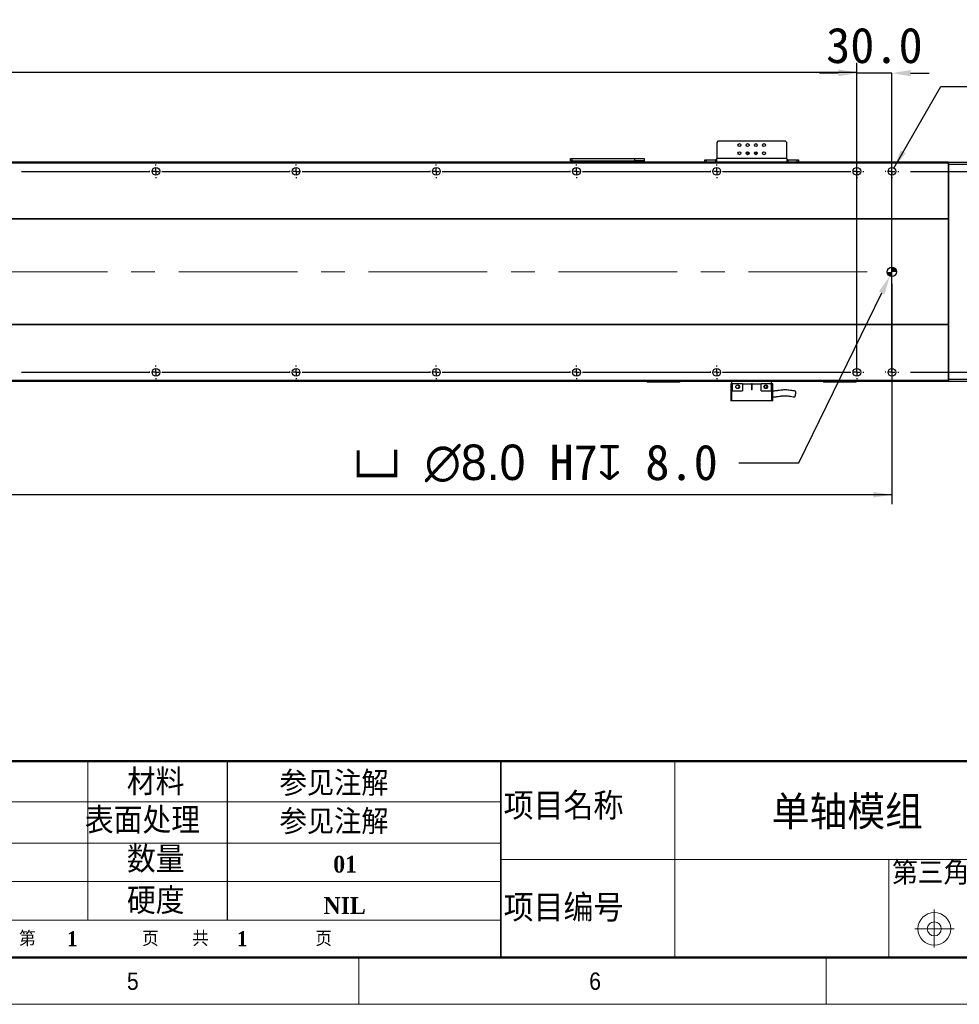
# Model space of a CAD drawing. Header units: millimetres. Extents: x 40 to 3331, y 40 to 2336.
# Tile 6 of 12: x 1790 to 2594, y 40 to 883. Entities that reach past the tile are written whole.
import ezdxf

# ---------------------------------------------------------------- set-up
doc = ezdxf.new("R2010")
doc.units = ezdxf.units.MM
doc.header["$LTSCALE"] = 8
doc.header["$PDSIZE"] = -1
doc.linetypes.add('CENTERX2', pattern=[20.32, 12.7, -2.54, 2.54, -2.54])
doc.layers.add('DIMNS', color=7, linetype='Continuous')
doc.styles.add('SLDTEXTSTYLE0', font='Gothic.ttf', dxfattribs={"width": 0.913})
doc.styles.add('SLDTEXTSTYLE1', font='timesbd.ttf', dxfattribs={"width": 0.933})
doc.styles.add('SLDTEXTSTYLE2', font='txt', dxfattribs={"bigfont": 'bigfont'})
doc.styles.add('SLDTEXTSTYLE3', font='txt', dxfattribs={"bigfont": 'bigfont'})
doc.styles.add('SLDTEXTSTYLE6', font='timesbd.ttf', dxfattribs={"width": 0.933, "bigfont": 'bigfont'})
doc.styles.add('SLDTEXTSTYLE7', font='txt')
doc.styles.add('SLDTEXTSTYLE8', font='txt', dxfattribs={"bigfont": 'bigfont'})
doc.dimstyles.new('SLDDIMSTYLE0', dxfattribs={"dimtxt": 30.4, "dimasz": 16, "dimexe": 0, "dimexo": 0.0625, "dimgap": 7.6, "dimtad": 2, "dimdec": 1, "dimrnd": 1e-09, "dimzin": 4, "dimdsep": 46, "dimtxsty": 'SLDTEXTSTYLE7', "dimsah": 1, "dimcen": 0.09, "dimadec": 0, "dimazin": 1, "dimtfac": 1, "dimtdec": 1, "dimtmove": 0, "dimatfit": 0, "dimfxl": 0, "dimfrac": 2, "dimtolj": 1, "dimtzin": 12, "dimarcsym": 0})
doc.dimstyles.new('SLDDIMSTYLE1', dxfattribs={"dimtxt": 30.4, "dimasz": 16, "dimexe": 0, "dimexo": 0.0625, "dimgap": 7.6, "dimtad": 2, "dimdec": 1, "dimrnd": 1e-09, "dimzin": 4, "dimdsep": 46, "dimtxsty": 'SLDTEXTSTYLE7', "dimsah": 1, "dimcen": 0.09, "dimadec": 0, "dimazin": 1, "dimtfac": 1, "dimtdec": 1, "dimtofl": 0, "dimtmove": 0, "dimatfit": 3, "dimfxl": 0, "dimfrac": 2, "dimtolj": 1, "dimtzin": 12, "dimarcsym": 0})
doc.dimstyles.new('SLDDIMSTYLE5', dxfattribs={"dimtxt": 30.4, "dimasz": 16, "dimexe": 0, "dimexo": 0.0625, "dimgap": 7.6, "dimtad": 0, "dimtih": 1, "dimtoh": 1, "dimdec": 1, "dimrnd": 1e-09, "dimzin": 4, "dimdsep": 46, "dimtxsty": 'SLDTEXTSTYLE7', "dimsah": 1, "dimcen": 0, "dimadec": 0, "dimazin": 1, "dimtfac": 1, "dimtdec": 1, "dimtofl": 0, "dimtmove": 0, "dimatfit": 3, "dimfxl": 0, "dimfrac": 2, "dimtolj": 1, "dimtzin": 12, "dimarcsym": 0})
doc.dimstyles.new('SLDDIMSTYLE8', dxfattribs={"dimtxt": 30.4, "dimasz": 16, "dimexe": 0, "dimexo": 0.0625, "dimgap": 7.6, "dimtad": 0, "dimtih": 1, "dimtoh": 1, "dimdec": 1, "dimrnd": 1e-09, "dimzin": 12, "dimdsep": 46, "dimtxsty": 'SLDTEXTSTYLE7', "dimsah": 1, "dimcen": 0, "dimadec": 0, "dimazin": 3, "dimtfac": 1, "dimtdec": 1, "dimtofl": 0, "dimtmove": 0, "dimatfit": 3, "dimfxl": 0, "dimfrac": 2, "dimtolj": 1, "dimtzin": 12, "dimarcsym": 0})

# ---------------------------------------------------------------- blocks, each defined once
blk = doc.blocks.new('_D_23')
at = {"layer": 'DIMNS'}
for p, q in [((316.35, 650.27), (316.35, 468.17)), ((2536.35, 656.81), (2536.35, 468.17)), ((2536.35, 476.17), (316.35, 476.17))]:
    blk.add_line(p, q, dxfattribs=at)
for points in [[(316.35, 476.17), (332.35, 473.77), (332.35, 478.57)], [(2536.35, 476.17), (2520.35, 478.57), (2520.35, 473.77)]]:
    blk.add_solid(points, dxfattribs=at)
at = {"layer": 'DIMNS', "insert": (1359.64, 516.06), "char_height": 30.4, "attachment_point": 1, "style": 'SLDTEXTSTYLE7'}
blk.add_mtext('2220.0', dxfattribs=at)
blk = doc.blocks.new('_D_24')
at = {"layer": 'Defpoints', "color": 0}
for p in [(2538.1, 670.57), (2534.6, 663.37)]:
    blk.add_point(p, dxfattribs=at)
at = {"layer": 'DIMNS', "color": 0, "lineweight": -2}
for p, q in [((2456.75, 503.36), (2527.6, 648.99)), ((2405.2, 503.36), (2456.75, 503.36))]:
    blk.add_line(p, q, dxfattribs=at)
at = {"layer": 'DIMNS', "color": 0}
blk.add_solid([(2525.2, 650.15), (2530, 647.82), (2534.6, 663.37)], dxfattribs=at)
at = {"layer": 'DIMNS', "color": 0, "insert": (2075.32, 519.13), "char_height": 30.4, "attachment_point": 1, "style": 'SLDTEXTSTYLE7'}
blk.add_mtext('\\A1;{\\fGDT|b0|i0|c134|p2;v} {\\fMS PGothic|b0|i0|c128|p34;∅8.0} H7{\\fGDT|b0|i0|c134|p2;x} 8.0', dxfattribs=at)
blk = doc.blocks.new('_D_26')
at = {"layer": 'DIMNS'}
for p, q in [((2538, 755.83), (2578.28, 825.61)), ((2578.28, 825.61), (2610.28, 825.61))]:
    blk.add_line(p, q, dxfattribs=at)
blk.add_solid([(2538, 755.83), (2548.08, 768.49), (2543.92, 770.89)], dxfattribs=at)
at = {"layer": 'DIMNS', "char_height": 30.4, "attachment_point": 1, "style": 'SLDTEXTSTYLE7'}
for s, insert in [('42X ', (2610.28, 840.92)), ('%%c', (2689.41, 840.63)), (' 6.6 THROUGH HOLE', (2736.38, 840.92))]:
    blk.add_mtext(s, dxfattribs=dict(at, insert=insert))
blk = doc.blocks.new('_D_27')
at = {"layer": 'DIMNS'}
for p, q in [((2552.35, 752.97), (2692.35, 752.97)), ((2684.35, 752.97), (2684.35, 580.97)), ((2552.35, 580.97), (2692.35, 580.97))]:
    blk.add_line(p, q, dxfattribs=at)
for points in [[(2684.35, 752.97), (2681.95, 736.97), (2686.75, 736.97)], [(2684.35, 580.97), (2686.75, 596.97), (2681.95, 596.97)]]:
    blk.add_solid(points, dxfattribs=at)
at = {"layer": 'DIMNS', "insert": (2644.46, 625.8), "char_height": 30.4, "attachment_point": 1, "rotation": 90, "style": 'SLDTEXTSTYLE7'}
blk.add_mtext('172.0', dxfattribs=at)
blk = doc.blocks.new('_D_28')
at = {"layer": 'DIMNS'}
for p, q in [((346.35, 768.97), (346.35, 845.81)), ((2506.35, 768.97), (2506.35, 845.81)), ((346.35, 837.81), (2506.35, 837.81))]:
    blk.add_line(p, q, dxfattribs=at)
for points in [[(346.35, 837.81), (362.35, 835.41), (362.35, 840.21)], [(2506.35, 837.81), (2490.35, 840.21), (2490.35, 835.41)]]:
    blk.add_solid(points, dxfattribs=at)
at = {"layer": 'DIMNS', "char_height": 30.4, "attachment_point": 1}
for s, insert, style in [('2160.0', (1169.33, 877.7), 'SLDTEXTSTYLE7'), ('=18×120.0（PITCH）', (1288.14, 877.7), 'SLDTEXTSTYLE8')]:
    blk.add_mtext(s, dxfattribs=dict(at, insert=insert, style=style))
blk = doc.blocks.new('_D_31')
at = {"layer": 'Defpoints', "color": 0}
for p in [(2506.35, 837.05), (2506.35, 580.97), (2536.35, 580.97)]:
    blk.add_point(p, dxfattribs=at)
at = {"layer": 'DIMNS', "color": 0, "lineweight": -2}
for p, q in [((2490.35, 837.05), (2474.35, 837.05)), ((2506.35, 581.03), (2506.35, 837.05)), ((2536.35, 837.05), (2506.35, 837.05)), ((2536.35, 581.03), (2536.35, 837.05)), ((2552.35, 837.05), (2568.35, 837.05))]:
    blk.add_line(p, q, dxfattribs=at)
at = {"layer": 'DIMNS', "color": 0}
for points in [[(2490.35, 839.71), (2490.35, 834.38), (2506.35, 837.05)], [(2552.35, 839.71), (2552.35, 834.38), (2536.35, 837.05)]]:
    blk.add_solid(points, dxfattribs=at)
at = {"layer": 'DIMNS', "color": 0, "insert": (2521.35, 876.07), "char_height": 30.4, "attachment_point": 2, "style": 'SLDTEXTSTYLE7'}
blk.add_mtext('\\A1;30.0', dxfattribs=at)
blk = doc.blocks.new('SW_CENTERMARKSYMBOL_8')
at = {"layer": 'DIMNS', "color": 0}
for p, q in [((1440, 5.08), (1440, 5.84)), ((1440, 0), (1440, 2.54)), ((1440, 0), (1440, 2.54)), ((1440, 0), (1440, 2.54)), ((1440, 0), (1440, 2.54)), ((1440, 0), (1440, 2.54)), ((1440, 0), (1440, 2.54)), ((1560, 5.08), (1560, 5.84)), ((1560, 0), (1560, 2.54)), ((1560, 0), (1560, 2.54)), ((1560, 0), (1560, 2.54)), ((1560, 0), (1560, 2.54)), ((1560, 0), (1560, 2.54)), ((1680, 5.08), (1680, 5.84)), ((1680, 0), (1680, 2.54)), ((1680, 0), (1680, 2.54)), ((1680, 0), (1680, 2.54)), ((1680, 0), (1680, 2.54)), ((1800, 5.08), (1800, 5.84)), ((1800, 0), (1800, 2.54)), ((1800, 0), (1800, 2.54)), ((1800, 0), (1800, 2.54)), ((1920, 5.08), (1920, 5.84)), ((1920, 0), (1920, 2.54)), ((1920, 0), (1920, 2.54)), ((2040, 5.08), (2040, 5.84)), ((2040, 0), (2040, 2.54)), ((1325.08, 0), (1325.84, 0)), ((1325.08, 0), (1325.84, 0)), ((1325.08, 0), (1434.92, 0)), ((1434.92, 0), (1434.16, 0)), ((1440, 0), (1437.46, 0)), ((1440, 0), (1437.46, 0)), ((1440, 0), (1437.46, 0)), ((1440, 0), (1437.46, 0)), ((1440, 0), (1437.46, 0)), ((1440, 0), (1437.46, 0)), ((1440, 0), (1440, -2.54)), ((1440, 0), (1442.54, 0)), ((1440, 0), (1440, -2.54)), ((1440, 0), (1442.54, 0)), ((1440, 0), (1440, -2.54)), ((1440, 0), (1442.54, 0)), ((1440, 0), (1440, -2.54)), ((1440, 0), (1442.54, 0)), ((1440, 0), (1440, -2.54)), ((1440, 0), (1442.54, 0)), ((1440, 0), (1440, -2.54)), ((1440, 0), (1442.54, 0)), ((1440, -5.08), (1440, -5.84)), ((1445.08, 0), (1445.84, 0)), ((1445.08, 0), (1554.92, 0)), ((1554.92, 0), (1554.16, 0)), ((1560, 0), (1557.46, 0)), ((1560, 0), (1557.46, 0)), ((1560, 0), (1557.46, 0)), ((1560, 0), (1557.46, 0)), ((1560, 0), (1557.46, 0)), ((1560, 0), (1560, -2.54)), ((1560, 0), (1562.54, 0)), ((1560, 0), (1560, -2.54)), ((1560, 0), (1562.54, 0)), ((1560, 0), (1560, -2.54)), ((1560, 0), (1562.54, 0)), ((1560, 0), (1560, -2.54)), ((1560, 0), (1562.54, 0)), ((1560, 0), (1560, -2.54)), ((1560, 0), (1562.54, 0)), ((1560, -5.08), (1560, -5.84)), ((1565.08, 0), (1565.84, 0)), ((1565.08, 0), (1674.92, 0)), ((1674.92, 0), (1674.16, 0)), ((1674.92, 0), (1674.16, 0)), ((1680, 0), (1677.46, 0)), ((1680, 0), (1677.46, 0)), ((1680, 0), (1677.46, 0)), ((1680, 0), (1677.46, 0)), ((1680, 0), (1680, -2.54)), ((1680, 0), (1682.54, 0)), ((1680, 0), (1680, -2.54)), ((1680, 0), (1682.54, 0)), ((1680, 0), (1680, -2.54)), ((1680, 0), (1682.54, 0)), ((1680, 0), (1680, -2.54)), ((1680, 0), (1682.54, 0)), ((1680, -5.08), (1680, -5.84)), ((1685.08, 0), (1685.84, 0)), ((1685.08, 0), (1685.84, 0)), ((1685.08, 0), (1794.92, 0)), ((1794.92, 0), (1794.16, 0)), ((1800, 0), (1797.46, 0)), ((1800, 0), (1797.46, 0)), ((1800, 0), (1797.46, 0)), ((1800, 0), (1800, -2.54)), ((1800, 0), (1802.54, 0)), ((1800, 0), (1800, -2.54)), ((1800, 0), (1802.54, 0)), ((1800, 0), (1800, -2.54)), ((1800, 0), (1802.54, 0)), ((1800, -5.08), (1800, -5.84)), ((1805.08, 0), (1805.84, 0)), ((1805.08, 0), (1914.92, 0)), ((1914.92, 0), (1914.16, 0)), ((1920, 0), (1917.46, 0)), ((1920, 0), (1917.46, 0)), ((1920, 0), (1920, -2.54)), ((1920, 0), (1922.54, 0)), ((1920, 0), (1920, -2.54)), ((1920, 0), (1922.54, 0)), ((1920, -5.08), (1920, -5.84)), ((1925.08, 0), (1925.84, 0)), ((1925.08, 0), (2034.92, 0)), ((2040, 0), (2037.46, 0)), ((2040, 0), (2040, -2.54)), ((2040, 0), (2042.54, 0)), ((2040, -5.08), (2040, -5.84)), ((2045.08, 0), (2045.84, 0))]:
    blk.add_line(p, q, dxfattribs=at)
blk = doc.blocks.new('SW_CENTERMARKSYMBOL_9')
at = {"layer": 'DIMNS', "color": 0}
for p, q in [((1320, 5.08), (1320, 5.84)), ((1320, 0), (1320, 2.54)), ((1320, 0), (1320, 2.54)), ((1320, 0), (1320, 2.54)), ((1320, 0), (1320, 2.54)), ((1320, 0), (1320, 2.54)), ((1320, 0), (1320, 2.54)), ((1440, 5.08), (1440, 5.84)), ((1440, 0), (1440, 2.54)), ((1440, 0), (1440, 2.54)), ((1440, 0), (1440, 2.54)), ((1440, 0), (1440, 2.54)), ((1440, 0), (1440, 2.54)), ((1560, 5.08), (1560, 5.84)), ((1560, 0), (1560, 2.54)), ((1560, 0), (1560, 2.54)), ((1560, 0), (1560, 2.54)), ((1560, 0), (1560, 2.54)), ((1680, 5.08), (1680, 5.84)), ((1680, 0), (1680, 2.54)), ((1680, 0), (1680, 2.54)), ((1680, 0), (1680, 2.54)), ((1800, 5.08), (1800, 5.84)), ((1800, 0), (1800, 2.54)), ((1800, 0), (1800, 2.54)), ((1920, 5.08), (1920, 5.84)), ((1920, 0), (1920, 2.54)), ((1205.08, 0), (1205.84, 0)), ((1205.08, 0), (1314.92, 0)), ((1314.92, 0), (1314.16, 0)), ((1320, 0), (1317.46, 0)), ((1320, 0), (1317.46, 0)), ((1320, 0), (1317.46, 0)), ((1320, 0), (1317.46, 0)), ((1320, 0), (1317.46, 0)), ((1320, 0), (1317.46, 0)), ((1320, 0), (1320, -2.54)), ((1320, 0), (1322.54, 0)), ((1320, 0), (1320, -2.54)), ((1320, 0), (1322.54, 0)), ((1320, 0), (1320, -2.54)), ((1320, 0), (1322.54, 0)), ((1320, 0), (1320, -2.54)), ((1320, 0), (1322.54, 0)), ((1320, 0), (1320, -2.54)), ((1320, 0), (1322.54, 0)), ((1320, 0), (1320, -2.54)), ((1320, 0), (1322.54, 0)), ((1320, -5.08), (1320, -5.84)), ((1325.08, 0), (1325.84, 0)), ((1325.08, 0), (1434.92, 0)), ((1434.92, 0), (1434.16, 0)), ((1440, 0), (1437.46, 0)), ((1440, 0), (1437.46, 0)), ((1440, 0), (1437.46, 0)), ((1440, 0), (1437.46, 0)), ((1440, 0), (1437.46, 0)), ((1440, 0), (1440, -2.54)), ((1440, 0), (1442.54, 0)), ((1440, 0), (1440, -2.54)), ((1440, 0), (1442.54, 0)), ((1440, 0), (1440, -2.54)), ((1440, 0), (1442.54, 0)), ((1440, 0), (1440, -2.54)), ((1440, 0), (1442.54, 0)), ((1440, 0), (1440, -2.54)), ((1440, 0), (1442.54, 0)), ((1440, -5.08), (1440, -5.84)), ((1445.08, 0), (1445.84, 0)), ((1445.08, 0), (1554.92, 0)), ((1554.92, 0), (1554.16, 0)), ((1560, 0), (1557.46, 0)), ((1560, 0), (1557.46, 0)), ((1560, 0), (1557.46, 0)), ((1560, 0), (1557.46, 0)), ((1560, 0), (1560, -2.54)), ((1560, 0), (1562.54, 0)), ((1560, 0), (1560, -2.54)), ((1560, 0), (1562.54, 0)), ((1560, 0), (1560, -2.54)), ((1560, 0), (1562.54, 0)), ((1560, 0), (1560, -2.54)), ((1560, 0), (1562.54, 0)), ((1560, -5.08), (1560, -5.84)), ((1565.08, 0), (1565.84, 0)), ((1565.08, 0), (1674.92, 0)), ((1674.92, 0), (1674.16, 0)), ((1680, 0), (1677.46, 0)), ((1680, 0), (1677.46, 0)), ((1680, 0), (1677.46, 0)), ((1680, 0), (1680, -2.54)), ((1680, 0), (1682.54, 0)), ((1680, 0), (1680, -2.54)), ((1680, 0), (1682.54, 0)), ((1680, 0), (1680, -2.54)), ((1680, 0), (1682.54, 0)), ((1680, -5.08), (1680, -5.84)), ((1685.08, 0), (1685.84, 0)), ((1685.08, 0), (1794.92, 0)), ((1794.92, 0), (1794.16, 0)), ((1800, 0), (1797.46, 0)), ((1800, 0), (1797.46, 0)), ((1800, 0), (1800, -2.54)), ((1800, 0), (1802.54, 0)), ((1800, 0), (1800, -2.54)), ((1800, 0), (1802.54, 0)), ((1800, -5.08), (1800, -5.84)), ((1805.08, 0), (1805.84, 0)), ((1805.08, 0), (1914.92, 0)), ((1920, 0), (1917.46, 0)), ((1920, 0), (1920, -2.54)), ((1920, 0), (1922.54, 0)), ((1920, -5.08), (1920, -5.84)), ((1925.08, 0), (1925.84, 0))]:
    blk.add_line(p, q, dxfattribs=at)
blk = doc.blocks.new('SW_CENTERMARKSYMBOL_10')
at = {"layer": 'DIMNS', "color": 0}
for p, q in [((-5.08, 0), (-5.84, 0)), ((0, 0), (-2.54, 0)), ((0, 5.08), (0, 5.84)), ((0, 0), (0, 2.54)), ((0, 0), (0, -2.54)), ((0, 0), (2.54, 0)), ((5.08, 0), (5.84, 0)), ((0, -5.08), (0, -5.84))]:
    blk.add_line(p, q, dxfattribs=at)
blk = doc.blocks.new('SW_CENTERMARKSYMBOL_11')
at = {"layer": 'DIMNS', "color": 0}
for p, q in [((-5.08, 0), (-5.84, 0)), ((0, 0), (-2.54, 0)), ((0, 5.08), (0, 5.84)), ((0, 0), (0, 2.54)), ((0, 0), (0, -2.54)), ((0, 0), (2.54, 0)), ((5.08, 0), (5.84, 0)), ((0, -5.08), (0, -5.84))]:
    blk.add_line(p, q, dxfattribs=at)
blk = doc.blocks.new('SW_DOWELSYMBOL_6')
at = {"linetype": 'Continuous', "lineweight": 18}
h = blk.add_hatch(color=0, dxfattribs=at)
edge = h.paths.add_edge_path(flags=0)
edge.add_arc((0, 0), 4, 180, 270)
edge.add_line((0, -4), (0, 0))
edge.add_line((0, 0), (-4, 0))
h = blk.add_hatch(color=0, dxfattribs=at)
edge = h.paths.add_edge_path(flags=0)
edge.add_arc((0, 0), 4, 0, 90)
edge.add_line((0, 4), (0, 0))
edge.add_line((0, 0), (4, 0))
at = {"layer": 'DIMNS', "color": 0}
blk.add_circle((0, 0), 4, dxfattribs=at)

msp = doc.modelspace()

# ---------------------------------------------------------------- linework, layer by layer
at = {"color": 7, "linetype": 'Continuous', "lineweight": 25}
for p, q in [((2387.348649, 778.7713308), (2386.3487215, 777.7713288)), ((2386.3487215, 777.7713288), (2386.3487215, 763.9713336)), ((2445.3487367, 778.7713308), (2387.348649, 778.7713308)), ((2446.3486642, 777.7713288), (2445.3487367, 778.7713308)), ((2446.3486642, 763.9713336), (2446.3486642, 777.7713288)), ((2584.3486757, 760.9713275), (268.3486909, 760.9713275)), ((2584.3486757, 759.9713329), (268.3486909, 759.9713329)), ((2261.3487215, 761.9713295), (2261.3487215, 763.9713336)), ((2261.3487215, 763.9713336), (2262.348649, 763.9713336)), ((2262.348649, 761.9713295), (2261.3487215, 761.9713295)), ((2262.348649, 763.9713336), (2262.348649, 761.9713295)), ((2262.348649, 763.9713336), (2316.348669, 763.9713336)), ((2262.348649, 761.9713295), (2316.348669, 761.9713295)), ((2289.3487186, 760.9713275), (2289.3487186, 761.9713295)), ((2316.348669, 761.9713295), (2316.348669, 763.9713336)), ((2316.348669, 763.9713336), (2324.3486852, 763.9713336)), ((2324.3486852, 761.9713295), (2316.348669, 761.9713295)), ((2324.3486852, 763.9713336), (2324.3486852, 761.9713295)), ((2324.3486852, 761.9713295), (2324.3486852, 760.9713275)), ((2376.348731, 760.9713275), (2376.348731, 762.9713315)), ((2376.348731, 762.9713315), (2377.3486585, 762.9713315)), ((2377.3486585, 762.9713315), (2377.3486585, 760.9713275)), ((2377.3486585, 762.9713315), (2385.3486747, 762.9713315)), ((2385.3486747, 762.9713315), (2385.3486747, 760.9713275)), ((2386.3487215, 762.9713315), (2385.3486747, 762.9713315)), ((2446.3486642, 763.9713336), (2386.3487215, 763.9713336)), ((2386.3487215, 760.9713275), (2386.3487215, 763.9713336)), ((2446.3486642, 763.9713336), (2446.3486642, 760.9713275)), ((2447.348711, 762.9713315), (2446.3486642, 762.9713315)), ((2447.348711, 762.9713315), (2447.348711, 760.9713275)), ((2447.348711, 762.9713315), (2455.3487272, 762.9713315)), ((2455.3487272, 760.9713275), (2455.3487272, 762.9713315)), ((2455.3487272, 762.9713315), (2456.3486547, 762.9713315)), ((2456.3486547, 762.9713315), (2456.3486547, 760.9713275)), ((2584.3486757, 760.6713299), (2584.6487255, 760.9713275)), ((2584.3486757, 760.9713275), (2584.3486757, 759.9713329)), ((2584.3486757, 759.9713329), (2584.3486757, 712.4713298)), ((2584.3486757, 758.8470701), (2584.6487255, 758.9713309)), ((2584.6487255, 760.9713275), (2584.6487255, 758.9713309)), ((2584.6487255, 760.9713275), (2604.048726, 760.9713275)), ((2584.6487255, 758.9713309), (2584.6487255, 574.9713305)), ((2604.048726, 758.9713309), (2584.6487255, 758.9713309)), ((2584.3486757, 712.4713298), (268.3486909, 712.4713298)), ((2584.3486757, 711.9713288), (268.3486909, 711.9713288)), ((2584.3486757, 712.4713298), (2584.3486757, 711.9713288)), ((2584.3486757, 711.9713288), (2584.3486757, 621.9713289)), ((2584.3486757, 621.9713289), (268.3486909, 621.9713289)), ((2584.3486757, 621.4713316), (268.3486909, 621.4713316)), ((2584.3486757, 621.9713289), (2584.3486757, 621.4713316)), ((2584.3486757, 621.4713316), (2584.3486757, 573.9713285)), ((2584.3486757, 573.9713285), (268.3486909, 573.9713285)), ((2584.3486757, 575.0955913), (2584.6487255, 574.9713305)), ((2584.3486757, 573.9713285), (2584.3486757, 572.9713339)), ((2584.3486757, 573.2713316), (2584.6487255, 572.9713339)), ((2584.6487255, 574.9713305), (2584.6487255, 572.9713339)), ((2584.6487255, 574.9713305), (2604.048726, 574.9713305)), ((2584.3486757, 572.9713339), (268.3486909, 572.9713339)), ((2326.8487424, 572.7713305), (2326.8487424, 572.9713339)), ((2326.8487424, 572.7713305), (2327.148673, 572.4713329)), ((2326.8487424, 572.7713305), (2327.84867, 572.7713305)), ((2327.9730053, 572.4713329), (2327.148673, 572.4713329)), ((2327.84867, 572.9713339), (2327.84867, 572.7713305)), ((2327.84867, 572.7713305), (2353.8486929, 572.7713305)), ((2327.9730053, 572.4713329), (2327.84867, 572.7713305)), ((2353.7244768, 572.4713329), (2327.9730053, 572.4713329)), ((2353.7244768, 572.4713329), (2353.8486929, 572.7713305)), ((2354.5486898, 572.4713329), (2353.7244768, 572.4713329)), ((2353.8486929, 572.7713305), (2353.8486929, 572.9713339)), ((2353.8486929, 572.7713305), (2354.8487396, 572.7713305)), ((2354.5486898, 572.4713329), (2354.8487396, 572.7713305)), ((2354.8487396, 572.9713339), (2354.8487396, 572.7713305)), ((2399.5486469, 571.0713316), (2398.3486862, 571.0713316)), ((2398.3486862, 571.0713316), (2398.3486862, 556.6713337)), ((2399.3487329, 571.0713316), (2399.3487329, 572.9713339)), ((2399.5486469, 565.0713269), (2399.3487329, 565.0713269)), ((2399.3487329, 556.6713337), (2399.3487329, 565.0713269)), ((2408.3486766, 571.0713316), (2399.5486469, 571.0713316)), ((2399.5486469, 571.0713316), (2399.5486469, 565.0713269)), ((2399.5486469, 565.0713269), (2408.3486766, 565.0713269)), ((2408.3486766, 571.0713316), (2416.098711, 571.0713316)), ((2408.3486766, 571.0713316), (2408.3486766, 565.0713269)), ((2416.5986747, 571.0713316), (2416.098711, 571.0713316)), ((2416.098711, 571.0713316), (2416.098711, 566.3213331)), ((2416.5986747, 571.0713316), (2424.3487091, 571.0713316)), ((2416.5986747, 566.3213331), (2416.5986747, 571.0713316)), ((2424.3487091, 565.0713269), (2424.3487091, 571.0713316)), ((2433.1487388, 571.0713316), (2424.3487091, 571.0713316)), ((2424.3487091, 565.0713269), (2433.1487388, 565.0713269)), ((2427.7268619, 569.5230488), (2427.8942318, 569.6206141)), ((2429.3580026, 569.1225503), (2429.4892521, 568.7185425)), ((2433.1487388, 565.0713269), (2433.1487388, 571.0713316)), ((2434.3486995, 571.0713316), (2433.1487388, 571.0713316)), ((2433.3486528, 565.0713269), (2433.1487388, 565.0713269)), ((2433.3486528, 571.0713316), (2433.3486528, 572.9713339)), ((2433.3486528, 565.0713269), (2433.3486528, 556.6713337)), ((2434.3486995, 556.6713337), (2434.3486995, 571.0713316)), ((2477.8486461, 572.7713305), (2477.8486461, 572.9713339)), ((2477.8486461, 572.7713305), (2478.8486929, 572.7713305)), ((2477.8486461, 572.7713305), (2478.1486959, 572.4713329)), ((2478.9729089, 572.4713329), (2478.1486959, 572.4713329)), ((2478.8486929, 572.9713339), (2478.8486929, 572.7713305)), ((2478.9729089, 572.4713329), (2478.8486929, 572.7713305)), ((2478.8486929, 572.7713305), (2504.8487157, 572.7713305)), ((2504.7243805, 572.4713329), (2478.9729089, 572.4713329)), ((2504.7243805, 572.4713329), (2504.8487157, 572.7713305)), ((2505.5487127, 572.4713329), (2504.7243805, 572.4713329)), ((2504.8487157, 572.7713305), (2504.8487157, 572.9713339)), ((2504.8487157, 572.7713305), (2505.8486433, 572.7713305)), ((2505.5487127, 572.4713329), (2505.8486433, 572.7713305)), ((2505.8486433, 572.9713339), (2505.8486433, 572.7713305)), ((2604.048726, 572.9713339), (2584.6487255, 572.9713339)), ((2399.3487329, 556.6713337), (2398.3486862, 556.6713337)), ((2433.3486528, 556.6713337), (2399.3487329, 556.6713337)), ((2434.3486995, 556.6713337), (2433.3486528, 556.6713337))]:
    msp.add_line(p, q, dxfattribs=at)
at = {"color": 8, "linetype": 'Continuous', "lineweight": 25}
for p, q in [((2414.0987367, 768.4713278), (2411.5986795, 768.4713278)), ((2421.0987062, 768.4713278), (2418.598649, 768.4713278))]:
    msp.add_line(p, q, dxfattribs=at)
at = {"color": 7, "linetype": 'Continuous', "lineweight": 50}
for p, q in [((3280, 248), (1464, 248)), ((80, 80), (3280, 80))]:
    msp.add_line(p, q, dxfattribs=at)
at = {"color": 7, "linetype": 'Continuous', "lineweight": 18}
for p, q in [((1848, 248), (1848, 112.0474543)), ((2350.6031435, 248), (2350.6031435, 80)), ((1464, 213.2644636), (2201.4758613, 213.2644636)), ((1464, 178.0393756), (2201.4758613, 178.0393756)), ((2201.4758613, 164), (2674.0064972, 164)), ((2533.8235685, 164), (2533.8235685, 80)), ((1464, 145.0437235), (2201.4758613, 145.0437235)), ((2572.6369816, 121.1881967), (2572.6369816, 88.504689)), ((2201.4758613, 112.0474543), (1464, 112.0474543)), ((2555.9987653, 104.5499805), (2589.6093225, 104.5499805)), ((80, 80), (3280, 80)), ((984, 80), (3280, 80)), ((2080, 80), (2080, 40)), ((2480, 40), (2480, 80)), ((40, 40), (3320, 40))]:
    msp.add_line(p, q, dxfattribs=at)
at = {"color": 7, "linetype": 'Continuous', "lineweight": 35}
msp.add_line((2201.4758613, 248), (2201.4758613, 80), dxfattribs=at)
at = {"color": 7, "linetype": 'Continuous', "lineweight": 25}
for centre, radius in [((2405.8486833, 775.4713306), 1.25), ((2412.8486833, 775.4713306), 1.25), ((2419.8486833, 775.4713306), 1.25), ((2426.8486833, 775.4713306), 1.25), ((2405.8486833, 768.4713306), 1.25), ((2412.8486833, 768.4713306), 1.25), ((2419.8486833, 768.4713306), 1.25), ((2426.8486833, 768.4713306), 1.25), ((1906.3486833, 752.9713306), 3.3), ((2026.3486833, 752.9713306), 3.3), ((2146.3486833, 752.9713306), 3.3), ((2266.3486833, 752.9713306), 3.3), ((2386.3486833, 752.9713306), 3.3), ((2506.3486833, 752.9713306), 3.3), ((2536.3486833, 752.9713306), 3.3), ((2536.3486833, 666.9713306), 4), ((1906.3486833, 580.9713306), 3.3), ((2026.3486833, 580.9713306), 3.3), ((2146.3486833, 580.9713306), 3.3), ((2266.3486833, 580.9713306), 3.3), ((2386.3486833, 580.9713306), 3.3), ((2506.3486833, 580.9713306), 3.3), ((2536.3486833, 580.9713306), 3.3), ((2404.3486833, 568.5713306), 1.6), ((2428.3486833, 568.5713306), 1.6)]:
    msp.add_circle(centre, radius, dxfattribs=at)
at = {"color": 7, "linetype": 'Continuous', "lineweight": 18}
for radius in [14, 6]:
    msp.add_circle((2572.6369816, 104.5499805), radius, dxfattribs=at)
at = {"color": 7, "linetype": 'Continuous', "lineweight": 25}
msp.add_arc((2416.3486833, 566.3213306), 0.25, 180, 0, dxfattribs=at)
for points, knots in [([(2405.4892034, 568.7185425), (2405.5084854, 568.5899832), (2405.5472367, 568.3316159), (2405.4404251, 567.9413713), (2405.2181787, 567.5956065), (2404.8823208, 567.3291376), (2404.4644229, 567.1785018), (2404.0068127, 567.1712167), (2403.5718429, 567.3022036), (2403.3405469, 567.4843919), (2403.2318563, 567.5700057)], [0, 0, 0, 0, 0.11473832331, 0.23059109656, 0.35094018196, 0.47583909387, 0.60544036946, 0.73940556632, 0.87754158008, 1, 1, 1, 1]), ([(2404.3303699, 569.8708046), (2404.4722339, 569.8437677), (2404.7553377, 569.7898128), (2405.1088641, 569.5371197), (2405.2881358, 569.2881198), (2405.3496501, 569.1422425), (2405.357954, 569.1225503)], [0, 0, 0, 0, 0.3223075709, 0.6431968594, 0.9518344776, 1, 1, 1, 1]), ([(2405.3314895, 569.1454533), (2405.3149305, 569.1803126), (2405.2483394, 569.3204974), (2405.0396005, 569.5077337), (2404.7319042, 569.6754874), (2404.4869249, 569.7200548), (2404.359733, 569.7212843), (2404.3487281, 569.7213907)], [0, 0, 0, 0, 0.096604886, 0.3884911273, 0.6804197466, 0.9723492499, 1, 1, 1, 1]), ([(2428.3486576, 569.7213311), (2428.2326987, 569.7111228), (2428.0007768, 569.6907059), (2427.6844941, 569.5304004), (2427.4284951, 569.29052), (2427.2561237, 568.9832417), (2427.1830593, 568.6391159), (2427.2156729, 568.2886679), (2427.3514074, 567.9639733), (2427.5776196, 567.6943872), (2427.873958, 567.5044831), (2428.213392, 567.4115287), (2428.5651518, 567.4239122), (2428.8970978, 567.540434), (2429.1797126, 567.7507961), (2429.3848395, 568.0353648), (2429.5033746, 568.369566), (2429.4939595, 568.6022182), (2429.4892521, 568.7185425)], [0, 0, 0, 0, 0.0624931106, 0.1249883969, 0.1874922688, 0.2499912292, 0.3124907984, 0.3749894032, 0.4374914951, 0.4999874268, 0.5624896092, 0.6250068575, 0.6874923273, 0.7500075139, 0.8124970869, 0.874994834, 0.9374983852, 1, 1, 1, 1]), ([(2429.4892521, 568.7185425), (2429.5084857, 568.589981), (2429.5471402, 568.3316059), (2429.440342, 567.9414107), (2429.2182407, 567.5955725), (2428.8823341, 567.3291122), (2428.4644238, 567.1785256), (2428.0067894, 567.171234), (2427.5718006, 567.3021753), (2427.3404757, 567.4843904), (2427.2317857, 567.5700057)], [0, 0, 0, 0, 0.1147343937, 0.2305860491, 0.3509147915, 0.4758124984, 0.6054458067, 0.7393743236, 0.8775427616, 1, 1, 1, 1]), ([(2428.3302993, 569.8708046), (2428.4721583, 569.84376), (2428.7552845, 569.7897837), (2429.1089048, 569.537164), (2429.2881841, 569.2881193), (2429.3496987, 569.1422425), (2429.3580026, 569.1225503)], [0, 0, 0, 0, 0.3222838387, 0.6432231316, 0.9518380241, 1, 1, 1, 1]), ([(2453.6612005, 564.8635674), (2452.6911286, 565.0184469), (2450.8803135, 565.3075575), (2448.4115531, 565.6912511), (2446.3529121, 565.859992), (2444.4990214, 565.8988844), (2442.4663742, 565.8181775), (2440.6350058, 565.611337), (2439.1243429, 565.3939454), (2438.1145947, 565.2428388), (2437.0720379, 565.091357), (2436.0092077, 564.9725117), (2435.0913769, 564.8950456), (2434.5421053, 564.9284055), (2434.3486995, 564.9401519)], [0, 0, 0, 0, 0.15577564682, 0.29078348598, 0.39677035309, 0.47498795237, 0.57358925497, 0.70474451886, 0.75469215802, 0.80708424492, 0.86121005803, 0.91595546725, 0.97040680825, 1, 1, 1, 1]), ([(2453.0960292, 559.9645648), (2453.130576, 559.9506011), (2453.2286839, 559.9109462), (2453.4214132, 560.177744), (2453.6357789, 560.6763145), (2453.8234746, 561.3729469), (2453.9637576, 562.1793985), (2454.0411539, 563.0185973), (2454.0453938, 563.7985877), (2453.9719688, 564.4146813), (2453.839927, 564.8029351), (2453.7170422, 564.8333331), (2453.6610813, 564.8471761)], [0, 0, 0, 0, 0.0574075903, 0.1630294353, 0.2664673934, 0.3699783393, 0.4747903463, 0.5815864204, 0.6902324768, 0.7997770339, 0.9088198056, 1, 1, 1, 1]), ([(2434.3486995, 559.9549461), (2434.5838681, 559.9465299), (2435.3016869, 559.9208405), (2436.4470165, 560.0090132), (2438.1284592, 560.20216), (2439.8276965, 560.4707895), (2441.5044992, 560.7007372), (2442.9526389, 560.8460329), (2444.6393049, 560.931629), (2446.5496034, 560.8687197), (2448.5874685, 560.6445068), (2450.697017, 560.2871676), (2452.2440557, 560.0497598), (2453.0904264, 559.9198762)], [0, 0, 0, 0, 0.0368698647, 0.1125400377, 0.1785188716, 0.302806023, 0.3842715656, 0.4445319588, 0.5302895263, 0.6473418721, 0.7447481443, 0.8603540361, 1, 1, 1, 1])]:
    msp.add_open_spline(points, degree=3, knots=knots, dxfattribs=at)
at = {"layer": 'DIMNS', "linetype": 'CENTERX2', "lineweight": 18}
msp.add_line((2515.1486833, 666.9713306), (270.8585861, 666.9713306), dxfattribs=at)
at = {"layer": 'DIMNS', "color": 7}
msp.add_line((1967.4614906, 248), (1967.4614906, 112.0474543), dxfattribs=at)

# ---------------------------------------------------------------- block references
at = {"layer": 'DIMNS'}
for name, p in [('SW_CENTERMARKSYMBOL_8', (466.3486833, 752.9713306)), ('SW_CENTERMARKSYMBOL_10', (2536.3486833, 752.9713306)), ('SW_DOWELSYMBOL_6', (2536.3486833, 666.9713306)), ('SW_CENTERMARKSYMBOL_9', (586.3486833, 580.9713306)), ('SW_CENTERMARKSYMBOL_11', (2536.3486833, 580.9713306))]:
    msp.add_blockref(name, p, dxfattribs=at)

# ---------------------------------------------------------------- texts
at = {"color": 7, "linetype": 'Continuous', "lineweight": 0, "attachment_point": 1}
for s, insert, char_height, style in [('材料', (1881.5122528, 241.3756797), 22.4, 'SLDTEXTSTYLE3'), ('参见注解', (2012.291056, 239.6526885), 21.16666667, 'SLDTEXTSTYLE2'), ('项目名称', (2204.0318544, 221.2187739), 23.28333333, 'SLDTEXTSTYLE3'), ('单轴模组', (2433.5196309, 217.9086348), 25.4, 'SLDTEXTSTYLE6'), ('表面处理', (1845.5643389, 208.5268063), 22.4, 'SLDTEXTSTYLE3'), ('参见注解', (2012.291056, 206.8038151), 21.16666667, 'SLDTEXTSTYLE2'), ('数量', (1881.5744726, 175.1148112), 22.4, 'SLDTEXTSTYLE3'), ('01', (2058.1738948, 167.1093645), 14.4, 'SLDTEXTSTYLE1'), ('硬度', (1881.5861402, 139.7153961), 22.4, 'SLDTEXTSTYLE3'), ('项目编号', (2204.0318544, 134.0506042), 23.28333333, 'SLDTEXTSTYLE3'), ('NIL', (2049.9038947, 131.7099494), 14.4, 'SLDTEXTSTYLE1'), ('第        页', (1789.3223946, 102.5651891), 12.8, 'SLDTEXTSTYLE3'), ('1', (1830.3180401, 102.5585511), 12.8, 'SLDTEXTSTYLE1'), ('共        页', (1937.4933412, 102.5651891), 12.8, 'SLDTEXTSTYLE3'), ('1', (1975.7024214, 102.5585511), 12.8, 'SLDTEXTSTYLE1'), ('6', (2277.2582016, 67.1747364), 14.8166667, 'SLDTEXTSTYLE0'), ('5', (1881.5851378, 67.1747364), 14.8166667, 'SLDTEXTSTYLE0')]:
    msp.add_mtext(s, dxfattribs=dict(at, insert=insert, char_height=char_height, style=style))
at = {"layer": 'DIMNS', "color": 7, "insert": (2536.4839625, 162.4328436), "char_height": 20, "attachment_point": 1, "style": 'SLDTEXTSTYLE3'}
msp.add_mtext('第三角画法', dxfattribs=at)

# ---------------------------------------------------------------- dimensions: what is measured, and where the dimension line sits
at = {"layer": 'DIMNS'}
dim = msp.add_linear_dim(base=(2506.3486833, 837.809518), p1=(346.3486833, 758.8113306), p2=(2506.3486833, 758.8113306), text='<>=18×120.0（PITCH）', dimstyle='SLDDIMSTYLE1', dxfattribs=at)
dim.commit()
dim.dimension.update_dxf_attribs({"geometry": '_D_28', "text_midpoint": (1419.0496336, 837.809518), "dimtype": 160})
for base, p1, p2, dimstyle, picture, middle in [((2506.3486833, 837.0462894), (2536.3486833, 580.9713306), (2506.3486833, 580.9713306), 'SLDDIMSTYLE0', '_D_31', (2521.3486833, 837.0462894)), ((316.3486833, 476.1712275), (2536.3486833, 666.9713306), (316.3486833, 660.4313306), 'SLDDIMSTYLE1', '_D_23', (1419.0496336, 476.1712275))]:
    dim = msp.add_linear_dim(base=base, p1=p1, p2=p2, dimstyle=dimstyle, dxfattribs=at)
    dim.commit()
    dim.dimension.update_dxf_attribs({"geometry": picture, "text_midpoint": middle, "dimtype": 160})
for p1, p2, text, dimstyle, picture, middle in [((2534.6986833, 750.1134467), (2537.9986833, 755.8292144), '42X <> THROUGH HOLE\\P', 'SLDDIMSTYLE8', '_D_26', (2861.1364794, 825.6067441)), ((2538.0985726, 670.5682581), (2534.598794, 663.3744031), '{\\fGDT|b0|i0|c134|p2;v} {\\fMS PGothic|b0|i0|c128|p34;<>} H7{\\fGDT|b0|i0|c134|p2;x} 8.0', 'SLDDIMSTYLE5', '_D_24', (2236.4601596, 503.3573408))]:
    dim = msp.add_diameter_dim_2p(p1=p1, p2=p2, text=text, dimstyle=dimstyle, dxfattribs=at)
    dim.commit()
    dim.dimension.update_dxf_attribs({"geometry": picture, "text_midpoint": middle, "dimtype": 163})
dim = msp.add_linear_dim(base=(2684.3486833, 580.9713306), p1=(2542.1886833, 752.9713306), p2=(2542.1886833, 580.9713306), angle=90, dimstyle='SLDDIMSTYLE0', dxfattribs=at)
dim.commit()
dim.dimension.update_dxf_attribs({"geometry": '_D_27', "text_midpoint": (2684.3486833, 674.2240922), "dimtype": 160})

doc.saveas('drawing.dxf')
